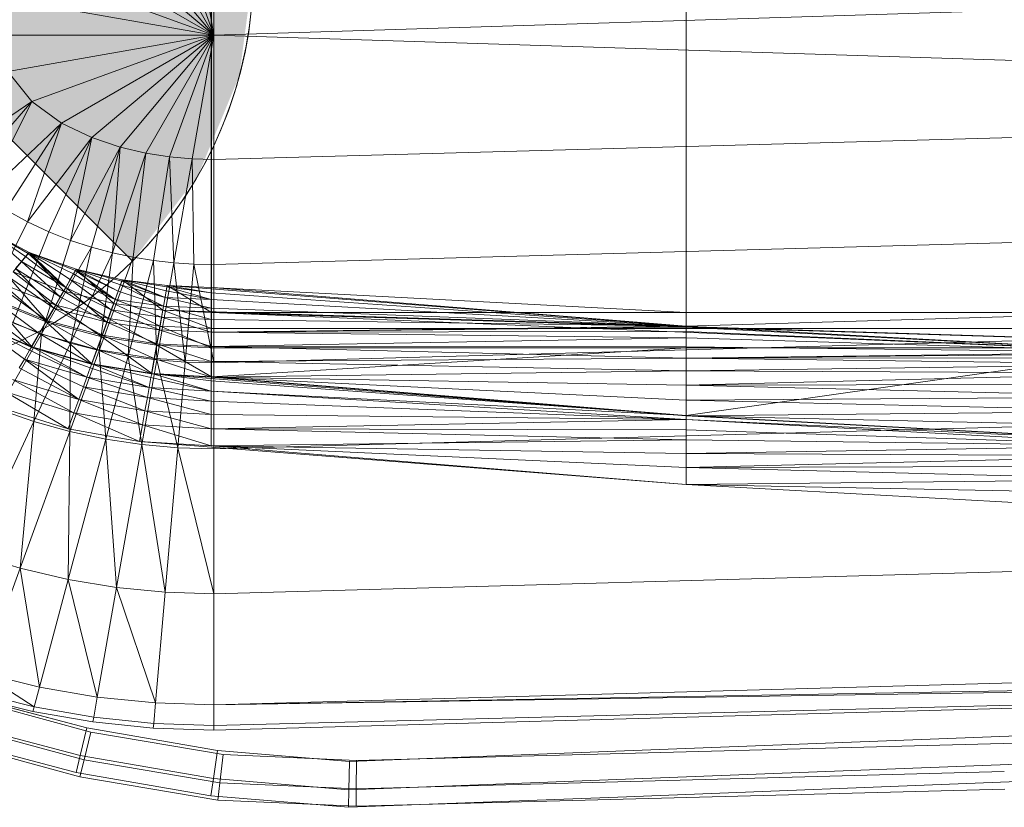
# Model space of a CAD drawing. Header units: metres. Extents: x 391.1 to 427.5, y 12.7 to 28.4.
# Tile 53 of 151: x 406.857 to 407.095, y 27.037 to 27.227. Entities that reach past the tile are written whole.
import ezdxf

# ---------------------------------------------------------------- set-up
doc = ezdxf.new("R2010")
doc.units = ezdxf.units.M
doc.layers.add('A-DETL-____-MBND', color=7, linetype='Continuous', lineweight=18)
doc.layers.add('A-DETL-GENF-OTLN', color=7, linetype='Continuous', lineweight=18)

# ---------------------------------------------------------------- blocks, each defined once
blk = doc.blocks.new('Family - Inodor P1-155164-04_ENLLUMENAT_P1')
at = {"layer": 'A-DETL-____-MBND', "color": 253, "true_color": 0xaaaaaa}
for p, q in [((0.21593, 0.13288), (0.21593, 0.26697)), ((0.21593, 0.26697), (0.21593, 0.13288)), ((0.33082, 0.26697), (0.33082, 0.13288)), ((0.33082, 0.26697), (0.33082, 0.13288)), ((0.33082, 0.26697), (0.33082, 0.13288)), ((0.33082, 0.26697), (0.33082, 0.13288)), ((0.21587, 0.2609), (0.21587, 0.13894)), ((0.21587, 0.2609), (0.21587, 0.13894)), ((0.21652, 0.19991), (0.20581, 0.22933)), ((0.21652, 0.19991), (0.21124, 0.22982)), ((0.21652, 0.22997), (0.21652, 0.19991)), ((0.21652, 0.19991), (0.19381, 0.22697)), ((0.21652, 0.19991), (0.20005, 0.22843)), ((0.21652, 0.19991), (0.18699, 0.22469)), ((0.21652, 0.19991), (0.17968, 0.22118)), ((0.21652, 0.19991), (0.17244, 0.21596)), ((0.7262, 0.2159), (0.21652, 0.19991)), ((0.21652, 0.19991), (0.16667, 0.2087)), ((0.21652, 0.19991), (0.16439, 0.19991)), ((0.21652, 0.19991), (0.16667, 0.19112)), ((0.21652, 0.19991), (0.17244, 0.18387)), ((0.21652, 0.19991), (0.17968, 0.17865)), ((0.21652, 0.19991), (0.18699, 0.17514)), ((0.21652, 0.19991), (0.19381, 0.17286)), ((0.21652, 0.19991), (0.20005, 0.17139)), ((0.21652, 0.19991), (0.20581, 0.1705)), ((0.21652, 0.19991), (0.21124, 0.17001)), ((0.7262, 0.18393), (0.21652, 0.19991)), ((0.21652, 0.16986), (0.21652, 0.19991)), ((0.17244, 0.18387), (0.16667, 0.19112)), ((0.17244, 0.18387), (0.15155, 0.16962)), ((0.17244, 0.18387), (0.15617, 0.16507)), ((0.1611, 0.16111), (0.17244, 0.18387)), ((0.17968, 0.17865), (0.17244, 0.18387)), ((0.7262, 0.18393), (0.21652, 0.16986)), ((0.17968, 0.17865), (0.1611, 0.16111)), ((0.17968, 0.17865), (0.16621, 0.1577)), ((0.1714, 0.1548), (0.17968, 0.17865)), ((0.18699, 0.17514), (0.17968, 0.17865)), ((0.18699, 0.17514), (0.1714, 0.1548)), ((0.18699, 0.17514), (0.17661, 0.15235)), ((0.18179, 0.15031), (0.18699, 0.17514)), ((0.19381, 0.17286), (0.18699, 0.17514)), ((0.19381, 0.17286), (0.18179, 0.15031)), ((0.19381, 0.17286), (0.18692, 0.14864)), ((0.19198, 0.14729), (0.19381, 0.17286)), ((0.20005, 0.17139), (0.19381, 0.17286)), ((0.20005, 0.17139), (0.19198, 0.14729)), ((0.19698, 0.14623), (0.20005, 0.17139)), ((0.20581, 0.1705), (0.20005, 0.17139)), ((0.20581, 0.1705), (0.20192, 0.14543)), ((0.21124, 0.17001), (0.20581, 0.1705)), ((0.20681, 0.14488), (0.20581, 0.1705)), ((0.21124, 0.17001), (0.20681, 0.14488)), ((0.21652, 0.16986), (0.21124, 0.17001)), ((0.21167, 0.14455), (0.21124, 0.17001)), ((0.21652, 0.14444), (0.21652, 0.16986)), ((0.1714, 0.1548), (0.16621, 0.1577)), ((0.7262, 0.15852), (0.21652, 0.14444)), ((0.1718, 0.14741), (0.16048, 0.15344)), ((0.16048, 0.15344), (0.1718, 0.14741)), ((0.16048, 0.15344), (0.1718, 0.14741)), ((0.16048, 0.15344), (0.1718, 0.14741)), ((0.16048, 0.15344), (0.1716, 0.14717)), ((0.16048, 0.15344), (0.1716, 0.14717)), ((0.16048, 0.15344), (0.17097, 0.14641)), ((0.16048, 0.15344), (0.17097, 0.14641)), ((0.16048, 0.15344), (0.16994, 0.14519)), ((0.16048, 0.15344), (0.16994, 0.14519)), ((0.16093, 0.13366), (0.1714, 0.1548)), ((0.17661, 0.15235), (0.1714, 0.1548)), ((0.16785, 0.13041), (0.17661, 0.15235)), ((0.17482, 0.12769), (0.18179, 0.15031)), ((0.18179, 0.15031), (0.17661, 0.15235)), ((0.18692, 0.14864), (0.18179, 0.15031)), ((0.18692, 0.14864), (0.17482, 0.12769)), ((0.1818, 0.12547), (0.18692, 0.14864)), ((0.19198, 0.14729), (0.18692, 0.14864)), ((0.1718, 0.14741), (0.16795, 0.14272)), ((0.1718, 0.14741), (0.16795, 0.14272)), ((0.17097, 0.14641), (0.16994, 0.14519)), ((0.17097, 0.14641), (0.16994, 0.14519)), ((0.1716, 0.14717), (0.17097, 0.14641)), ((0.1716, 0.14717), (0.17097, 0.14641)), ((0.18066, 0.13893), (0.17097, 0.14641)), ((0.17097, 0.14641), (0.18066, 0.13893)), ((0.1718, 0.14741), (0.1716, 0.14717)), ((0.1718, 0.14741), (0.1716, 0.14717)), ((0.18066, 0.13893), (0.1716, 0.14717)), ((0.1716, 0.14717), (0.18066, 0.13893)), ((0.18319, 0.14332), (0.1718, 0.14741)), ((0.1718, 0.14741), (0.18319, 0.14332)), ((0.1718, 0.14741), (0.18021, 0.13804)), ((0.1718, 0.14741), (0.18021, 0.13804)), ((0.1718, 0.14741), (0.18319, 0.14332)), ((0.1718, 0.14741), (0.18066, 0.13893)), ((0.1718, 0.14741), (0.18319, 0.14332)), ((0.1718, 0.14741), (0.18303, 0.14305)), ((0.1718, 0.14741), (0.18303, 0.14305)), ((0.1718, 0.14741), (0.18254, 0.1422)), ((0.1718, 0.14741), (0.18254, 0.1422)), ((0.1718, 0.14741), (0.18174, 0.14081)), ((0.1718, 0.14741), (0.18174, 0.14081)), ((0.1718, 0.14741), (0.18066, 0.13893)), ((0.19198, 0.14729), (0.1818, 0.12547)), ((0.18878, 0.1237), (0.19198, 0.14729)), ((0.19698, 0.14623), (0.18878, 0.1237)), ((0.19698, 0.14623), (0.19198, 0.14729)), ((0.19574, 0.12235), (0.19698, 0.14623)), ((0.20192, 0.14543), (0.19574, 0.12235)), ((0.20192, 0.14543), (0.19698, 0.14623)), ((0.20681, 0.14488), (0.20192, 0.14543)), ((0.20268, 0.12141), (0.20192, 0.14543)), ((0.16994, 0.14519), (0.16855, 0.14353)), ((0.16994, 0.14519), (0.16855, 0.14353)), ((0.17932, 0.13662), (0.16855, 0.14353)), ((0.16855, 0.14353), (0.17777, 0.13393)), ((0.16855, 0.14353), (0.17932, 0.13662)), ((0.16855, 0.14353), (0.17777, 0.13393)), ((0.18066, 0.13893), (0.16994, 0.14519)), ((0.16994, 0.14519), (0.17932, 0.13662)), ((0.16994, 0.14519), (0.18066, 0.13893)), ((0.16994, 0.14519), (0.17932, 0.13662)), ((0.18319, 0.14332), (0.18021, 0.13804)), ((0.18319, 0.14332), (0.18021, 0.13804)), ((0.18303, 0.14305), (0.18254, 0.1422)), ((0.18303, 0.14305), (0.18254, 0.1422)), ((0.18319, 0.14332), (0.18303, 0.14305)), ((0.18319, 0.14332), (0.18303, 0.14305)), ((0.19335, 0.13804), (0.18303, 0.14305)), ((0.18303, 0.14305), (0.1926, 0.136)), ((0.18303, 0.14305), (0.19335, 0.13804)), ((0.18303, 0.14305), (0.1926, 0.136)), ((0.19434, 0.14076), (0.18319, 0.14332)), ((0.18319, 0.14332), (0.19434, 0.14076)), ((0.18319, 0.14332), (0.19232, 0.13505)), ((0.18319, 0.14332), (0.19232, 0.13505)), ((0.19434, 0.14076), (0.18319, 0.14332)), ((0.18319, 0.14332), (0.19335, 0.13804)), ((0.18319, 0.14332), (0.19434, 0.14076)), ((0.18319, 0.14332), (0.19423, 0.14047)), ((0.18319, 0.14332), (0.19423, 0.14047)), ((0.18319, 0.14332), (0.19389, 0.13955)), ((0.18319, 0.14332), (0.19389, 0.13955)), ((0.18319, 0.14332), (0.19335, 0.13804)), ((0.20681, 0.14488), (0.20268, 0.12141)), ((0.21167, 0.14455), (0.20681, 0.14488)), ((0.2096, 0.12085), (0.20681, 0.14488)), ((0.21167, 0.14455), (0.2096, 0.12085)), ((0.21652, 0.14444), (0.21167, 0.14455)), ((0.21652, 0.12067), (0.21167, 0.14455)), ((0.21652, 0.14444), (0.21652, 0.12067)), ((0.17777, 0.13393), (0.16682, 0.14147)), ((0.16682, 0.14147), (0.17605, 0.13096)), ((0.16682, 0.14147), (0.17777, 0.13393)), ((0.16682, 0.14147), (0.17605, 0.13096)), ((0.18021, 0.13804), (0.16795, 0.14272)), ((0.18021, 0.13804), (0.16795, 0.14272)), ((0.16795, 0.14272), (0.17826, 0.13467)), ((0.16795, 0.14272), (0.18021, 0.13804)), ((0.16795, 0.14272), (0.17826, 0.13467)), ((0.18174, 0.14081), (0.18066, 0.13893)), ((0.18174, 0.14081), (0.18066, 0.13893)), ((0.18254, 0.1422), (0.18174, 0.14081)), ((0.18254, 0.1422), (0.18174, 0.14081)), ((0.1926, 0.136), (0.18174, 0.14081)), ((0.18174, 0.14081), (0.19169, 0.13349)), ((0.18174, 0.14081), (0.1926, 0.136)), ((0.18174, 0.14081), (0.19169, 0.13349)), ((0.1926, 0.136), (0.18254, 0.1422)), ((0.18254, 0.1422), (0.1926, 0.136)), ((0.19434, 0.14076), (0.19232, 0.13505)), ((0.19434, 0.14076), (0.19232, 0.13505)), ((0.19434, 0.14076), (0.19423, 0.14047)), ((0.19434, 0.14076), (0.19423, 0.14047)), ((0.20519, 0.13938), (0.19434, 0.14076)), ((0.19434, 0.14076), (0.20519, 0.13938)), ((0.19434, 0.14076), (0.2042, 0.1334)), ((0.19434, 0.14076), (0.2042, 0.1334)), ((0.20519, 0.13938), (0.19434, 0.14076)), ((0.19434, 0.14076), (0.20469, 0.13653)), ((0.19434, 0.14076), (0.20519, 0.13938)), ((0.19434, 0.14076), (0.20514, 0.13907)), ((0.19434, 0.14076), (0.20514, 0.13907)), ((0.19434, 0.14076), (0.20497, 0.13811)), ((0.19434, 0.14076), (0.20497, 0.13811)), ((0.19434, 0.14076), (0.20469, 0.13653)), ((0.17605, 0.13096), (0.16483, 0.1391)), ((0.16483, 0.1391), (0.17605, 0.13096)), ((0.17826, 0.13467), (0.16545, 0.13974)), ((0.16545, 0.13974), (0.17592, 0.13062)), ((0.16545, 0.13974), (0.17826, 0.13467)), ((0.16545, 0.13974), (0.17592, 0.13062)), ((0.18066, 0.13893), (0.17932, 0.13662)), ((0.18066, 0.13893), (0.17932, 0.13662)), ((0.19169, 0.13349), (0.18066, 0.13893)), ((0.18066, 0.13893), (0.19063, 0.13057)), ((0.18066, 0.13893), (0.19169, 0.13349)), ((0.18066, 0.13893), (0.19063, 0.13057)), ((0.19389, 0.13955), (0.19335, 0.13804)), ((0.19389, 0.13955), (0.19335, 0.13804)), ((0.19423, 0.14047), (0.19389, 0.13955)), ((0.19423, 0.14047), (0.19389, 0.13955)), ((0.20469, 0.13653), (0.19389, 0.13955)), ((0.19389, 0.13955), (0.20431, 0.13439)), ((0.19389, 0.13955), (0.20469, 0.13653)), ((0.19389, 0.13955), (0.20431, 0.13439)), ((0.20469, 0.13653), (0.19423, 0.14047)), ((0.19423, 0.14047), (0.20469, 0.13653)), ((0.20519, 0.13938), (0.2042, 0.1334)), ((0.20519, 0.13938), (0.2042, 0.1334)), ((0.20514, 0.13907), (0.20497, 0.13811)), ((0.20514, 0.13907), (0.20497, 0.13811)), ((0.20519, 0.13938), (0.20514, 0.13907)), ((0.20519, 0.13938), (0.20514, 0.13907)), ((0.21587, 0.13765), (0.20514, 0.13907)), ((0.20514, 0.13907), (0.21587, 0.13605)), ((0.20514, 0.13907), (0.21587, 0.13765)), ((0.20514, 0.13907), (0.21587, 0.13605)), ((0.20519, 0.13938), (0.21587, 0.13894)), ((0.20519, 0.13938), (0.21587, 0.13894)), ((0.20519, 0.13938), (0.21593, 0.13288)), ((0.20519, 0.13938), (0.21593, 0.13288)), ((0.21587, 0.13894), (0.20519, 0.13938)), ((0.20519, 0.13938), (0.21587, 0.13765)), ((0.20519, 0.13938), (0.21587, 0.13894)), ((0.20519, 0.13938), (0.21587, 0.13863)), ((0.20519, 0.13938), (0.21587, 0.13863)), ((0.20519, 0.13938), (0.21587, 0.13765)), ((0.21593, 0.13288), (0.21587, 0.13894)), ((0.21587, 0.13894), (0.33082, 0.13288)), ((0.33082, 0.1296), (0.21587, 0.13894)), ((0.21587, 0.13894), (0.33082, 0.13288)), ((0.21587, 0.13894), (0.33082, 0.13288)), ((0.21587, 0.13894), (0.21593, 0.13288)), ((0.21587, 0.13894), (0.33082, 0.13288)), ((0.21587, 0.13894), (0.21593, 0.13288)), ((0.33082, 0.1296), (0.21587, 0.13894)), ((0.21587, 0.13894), (0.21587, 0.13863)), ((0.21587, 0.13894), (0.33082, 0.1296)), ((0.21587, 0.13894), (0.21587, 0.13863)), ((0.21587, 0.13863), (0.21587, 0.13765)), ((0.33082, 0.1296), (0.21587, 0.13863)), ((0.21587, 0.13863), (0.33082, 0.1296)), ((0.21587, 0.13863), (0.21587, 0.13765)), ((0.17592, 0.13062), (0.16244, 0.13616)), ((0.16244, 0.13616), (0.17243, 0.12458)), ((0.16244, 0.13616), (0.17592, 0.13062)), ((0.16244, 0.13616), (0.17243, 0.12458)), ((0.17605, 0.13096), (0.16263, 0.13647)), ((0.16263, 0.13647), (0.17422, 0.12779)), ((0.16263, 0.13647), (0.17605, 0.13096)), ((0.16263, 0.13647), (0.17422, 0.12779)), ((0.17932, 0.13662), (0.17777, 0.13393)), ((0.17932, 0.13662), (0.17777, 0.13393)), ((0.18021, 0.13804), (0.17826, 0.13467)), ((0.18021, 0.13804), (0.17826, 0.13467)), ((0.19063, 0.13057), (0.17932, 0.13662)), ((0.17932, 0.13662), (0.19063, 0.13057)), ((0.19232, 0.13505), (0.18021, 0.13804)), ((0.19232, 0.13505), (0.18021, 0.13804)), ((0.18021, 0.13804), (0.19232, 0.13505)), ((0.18021, 0.13804), (0.19099, 0.13139)), ((0.18021, 0.13804), (0.19099, 0.13139)), ((0.1926, 0.136), (0.19169, 0.13349)), ((0.1926, 0.136), (0.19169, 0.13349)), ((0.19335, 0.13804), (0.1926, 0.136)), ((0.19335, 0.13804), (0.1926, 0.136)), ((0.20431, 0.13439), (0.1926, 0.136)), ((0.1926, 0.136), (0.20431, 0.13439)), ((0.1926, 0.136), (0.20385, 0.13176)), ((0.1926, 0.136), (0.20385, 0.13176)), ((0.20431, 0.13439), (0.19335, 0.13804)), ((0.19335, 0.13804), (0.20431, 0.13439)), ((0.20469, 0.13653), (0.20431, 0.13439)), ((0.20469, 0.13653), (0.20431, 0.13439)), ((0.20497, 0.13811), (0.20469, 0.13653)), ((0.20497, 0.13811), (0.20469, 0.13653)), ((0.21587, 0.13605), (0.20469, 0.13653)), ((0.20469, 0.13653), (0.21587, 0.13605)), ((0.20469, 0.13653), (0.21587, 0.13388)), ((0.20469, 0.13653), (0.21587, 0.13388)), ((0.21587, 0.13605), (0.20497, 0.13811)), ((0.20497, 0.13811), (0.21587, 0.13605)), ((0.21587, 0.13765), (0.21587, 0.13605)), ((0.33082, 0.1296), (0.21587, 0.13765)), ((0.21587, 0.13765), (0.33082, 0.1296)), ((0.21587, 0.13765), (0.21587, 0.13605)), ((0.33082, 0.1296), (0.21587, 0.13605)), ((0.21587, 0.13605), (0.21587, 0.13388)), ((0.21587, 0.13605), (0.33082, 0.1296)), ((0.21587, 0.13605), (0.21587, 0.13388)), ((0.17422, 0.12779), (0.16028, 0.13367)), ((0.16028, 0.13367), (0.17234, 0.12452)), ((0.16028, 0.13367), (0.17422, 0.12779)), ((0.16028, 0.13367), (0.17234, 0.12452)), ((0.17826, 0.13467), (0.17592, 0.13062)), ((0.17826, 0.13467), (0.17592, 0.13062)), ((0.17777, 0.13393), (0.17605, 0.13096)), ((0.17777, 0.13393), (0.17605, 0.13096)), ((0.19063, 0.13057), (0.17777, 0.13393)), ((0.17777, 0.13393), (0.18945, 0.12735)), ((0.17777, 0.13393), (0.19063, 0.13057)), ((0.17777, 0.13393), (0.18945, 0.12735)), ((0.19099, 0.13139), (0.17826, 0.13467)), ((0.17826, 0.13467), (0.19099, 0.13139)), ((0.17826, 0.13467), (0.18939, 0.127)), ((0.17826, 0.13467), (0.18939, 0.127)), ((0.19169, 0.13349), (0.19063, 0.13057)), ((0.19169, 0.13349), (0.19063, 0.13057)), ((0.19232, 0.13505), (0.19099, 0.13139)), ((0.19232, 0.13505), (0.19099, 0.13139)), ((0.20385, 0.13176), (0.19169, 0.13349)), ((0.19169, 0.13349), (0.20385, 0.13176)), ((0.19169, 0.13349), (0.20331, 0.1287)), ((0.19169, 0.13349), (0.20331, 0.1287)), ((0.2042, 0.1334), (0.19232, 0.13505)), ((0.2042, 0.1334), (0.19232, 0.13505)), ((0.19232, 0.13505), (0.2042, 0.1334)), ((0.19232, 0.13505), (0.20352, 0.12956)), ((0.19232, 0.13505), (0.20352, 0.12956)), ((0.20431, 0.13439), (0.20385, 0.13176)), ((0.20431, 0.13439), (0.20385, 0.13176)), ((0.21587, 0.13388), (0.20431, 0.13439)), ((0.20431, 0.13439), (0.21587, 0.13388)), ((0.20431, 0.13439), (0.21587, 0.1312)), ((0.20431, 0.13439), (0.21587, 0.1312)), ((0.33082, 0.1296), (0.21587, 0.13388)), ((0.21587, 0.13388), (0.21587, 0.1312)), ((0.21587, 0.13388), (0.33082, 0.1296)), ((0.21587, 0.13388), (0.21587, 0.1312)), ((0.7262, 0.13475), (0.21652, 0.12067)), ((0.19099, 0.13139), (0.18939, 0.127)), ((0.19099, 0.13139), (0.18939, 0.127)), ((0.20352, 0.12956), (0.19099, 0.13139)), ((0.19099, 0.13139), (0.20352, 0.12956)), ((0.19099, 0.13139), (0.20271, 0.12496)), ((0.19099, 0.13139), (0.20271, 0.12496)), ((0.20385, 0.13176), (0.20331, 0.1287)), ((0.20385, 0.13176), (0.20331, 0.1287)), ((0.2042, 0.1334), (0.20352, 0.12956)), ((0.2042, 0.1334), (0.20352, 0.12956)), ((0.21587, 0.1312), (0.20385, 0.13176)), ((0.20385, 0.13176), (0.21587, 0.1312)), ((0.20385, 0.13176), (0.21587, 0.1281)), ((0.20385, 0.13176), (0.21587, 0.1281)), ((0.21593, 0.13288), (0.2042, 0.1334)), ((0.2042, 0.1334), (0.21593, 0.13288)), ((0.2042, 0.1334), (0.7256, 0.11726)), ((0.7262, 0.11723), (0.2042, 0.1334)), ((0.2042, 0.1334), (0.7256, 0.11726)), ((0.21593, 0.13288), (0.2042, 0.1334)), ((0.2042, 0.1334), (0.21593, 0.13288)), ((0.2042, 0.1334), (0.21593, 0.12899)), ((0.2042, 0.1334), (0.21593, 0.12899)), ((0.33082, 0.1296), (0.21587, 0.1312)), ((0.21587, 0.1312), (0.21587, 0.1281)), ((0.21587, 0.1312), (0.33082, 0.1296)), ((0.21587, 0.1312), (0.21587, 0.1281)), ((0.33082, 0.13288), (0.21593, 0.13288)), ((0.33082, 0.13288), (0.21593, 0.13288)), ((0.21593, 0.13288), (0.7256, 0.11726)), ((0.33082, 0.1296), (0.21593, 0.13288)), ((0.33082, 0.13288), (0.21593, 0.13288)), ((0.21593, 0.13288), (0.33082, 0.1296)), ((0.21593, 0.13288), (0.44571, 0.12326)), ((0.21593, 0.13288), (0.44571, 0.12326)), ((0.21593, 0.13288), (0.7256, 0.11726)), ((0.21593, 0.13288), (0.33082, 0.13288)), ((0.21593, 0.13288), (0.21593, 0.12899)), ((0.33082, 0.13288), (0.21593, 0.13288)), ((0.21593, 0.13288), (0.21593, 0.12899)), ((0.33082, 0.13288), (0.33082, 0.1296)), ((0.44571, 0.13288), (0.33082, 0.13288)), ((0.44571, 0.13288), (0.33082, 0.1296)), ((0.44571, 0.13288), (0.33082, 0.13288)), ((0.44571, 0.13288), (0.33082, 0.1296)), ((0.44571, 0.13288), (0.33082, 0.13288)), ((0.44571, 0.13288), (0.33082, 0.13288)), ((0.33082, 0.13288), (0.33082, 0.12899)), ((0.33082, 0.13288), (0.33082, 0.12899)), ((0.17234, 0.12452), (0.15785, 0.13078)), ((0.17243, 0.12458), (0.15796, 0.13081)), ((0.15796, 0.13081), (0.17243, 0.12458)), ((0.15796, 0.13081), (0.17189, 0.12374)), ((0.15796, 0.13081), (0.17189, 0.12374)), ((0.15796, 0.13081), (0.17066, 0.12161)), ((0.15796, 0.13081), (0.17066, 0.12161)), ((0.17482, 0.12769), (0.16785, 0.13041)), ((0.17592, 0.13062), (0.17243, 0.12458)), ((0.17592, 0.13062), (0.17243, 0.12458)), ((0.17605, 0.13096), (0.17422, 0.12779)), ((0.17605, 0.13096), (0.17422, 0.12779)), ((0.18939, 0.127), (0.17592, 0.13062)), ((0.17592, 0.13062), (0.18939, 0.127)), ((0.17592, 0.13062), (0.187, 0.12044)), ((0.17592, 0.13062), (0.187, 0.12044)), ((0.18945, 0.12735), (0.17605, 0.13096)), ((0.17605, 0.13096), (0.1882, 0.12391)), ((0.17605, 0.13096), (0.18945, 0.12735)), ((0.17605, 0.13096), (0.1882, 0.12391)), ((0.19063, 0.13057), (0.18945, 0.12735)), ((0.19063, 0.13057), (0.18945, 0.12735)), ((0.20331, 0.1287), (0.19063, 0.13057)), ((0.19063, 0.13057), (0.20331, 0.1287)), ((0.19063, 0.13057), (0.20272, 0.12532)), ((0.19063, 0.13057), (0.20272, 0.12532)), ((0.20352, 0.12956), (0.20271, 0.12496)), ((0.20352, 0.12956), (0.20271, 0.12496)), ((0.20331, 0.1287), (0.20272, 0.12532)), ((0.20331, 0.1287), (0.20272, 0.12532)), ((0.21587, 0.1281), (0.20331, 0.1287)), ((0.20331, 0.1287), (0.21587, 0.1281)), ((0.20331, 0.1287), (0.21587, 0.12467)), ((0.20331, 0.1287), (0.21587, 0.12467)), ((0.21593, 0.12899), (0.20352, 0.12956)), ((0.20352, 0.12956), (0.21593, 0.12899)), ((0.20352, 0.12956), (0.21593, 0.12431)), ((0.20352, 0.12956), (0.21593, 0.12431)), ((0.33082, 0.1296), (0.21587, 0.1281)), ((0.33082, 0.1296), (0.21587, 0.1281)), ((0.33082, 0.12929), (0.21587, 0.1281)), ((0.33082, 0.12929), (0.21587, 0.1281)), ((0.33082, 0.12899), (0.21593, 0.12899)), ((0.21593, 0.12899), (0.21593, 0.12431)), ((0.33082, 0.12899), (0.21593, 0.12899)), ((0.21593, 0.12899), (0.21593, 0.12431)), ((0.44571, 0.12326), (0.33082, 0.1296)), ((0.33082, 0.1296), (0.44571, 0.12326)), ((0.44571, 0.12326), (0.33082, 0.1296)), ((0.33082, 0.1296), (0.33082, 0.12929)), ((0.33082, 0.1296), (0.44571, 0.12326)), ((0.33082, 0.1296), (0.33082, 0.12929)), ((0.44571, 0.12326), (0.33082, 0.12929)), ((0.33082, 0.12929), (0.33082, 0.12831)), ((0.33082, 0.12929), (0.44571, 0.12326)), ((0.33082, 0.12929), (0.33082, 0.12831)), ((0.44571, 0.12899), (0.33082, 0.12899)), ((0.44571, 0.12899), (0.33082, 0.12899)), ((0.33082, 0.12899), (0.33082, 0.12431)), ((0.33082, 0.12899), (0.33082, 0.12431)), ((0.17482, 0.12769), (0.16433, 0.10952)), ((0.17422, 0.12779), (0.17234, 0.12452)), ((0.17422, 0.12779), (0.17234, 0.12452)), ((0.17296, 0.1065), (0.17482, 0.12769)), ((0.1882, 0.12391), (0.17422, 0.12779)), ((0.17422, 0.12779), (0.18691, 0.12037)), ((0.17422, 0.12779), (0.1882, 0.12391)), ((0.17422, 0.12779), (0.18691, 0.12037)), ((0.1818, 0.12547), (0.17482, 0.12769)), ((0.18939, 0.127), (0.187, 0.12044)), ((0.18939, 0.127), (0.187, 0.12044)), ((0.18945, 0.12735), (0.1882, 0.12391)), ((0.18945, 0.12735), (0.1882, 0.12391)), ((0.20271, 0.12496), (0.18939, 0.127)), ((0.18939, 0.127), (0.20271, 0.12496)), ((0.18939, 0.127), (0.2015, 0.11809)), ((0.18939, 0.127), (0.2015, 0.11809)), ((0.20272, 0.12532), (0.18945, 0.12735)), ((0.18945, 0.12735), (0.20272, 0.12532)), ((0.18945, 0.12735), (0.20208, 0.12172)), ((0.18945, 0.12735), (0.20208, 0.12172)), ((0.33082, 0.12831), (0.21587, 0.1281)), ((0.33082, 0.12831), (0.21587, 0.1281)), ((0.21587, 0.1281), (0.21587, 0.12467)), ((0.33082, 0.12671), (0.21587, 0.1281)), ((0.21587, 0.1281), (0.33082, 0.12671)), ((0.21587, 0.1281), (0.21587, 0.12467)), ((0.33082, 0.12671), (0.21587, 0.12467)), ((0.33082, 0.12671), (0.21587, 0.12467)), ((0.44571, 0.12326), (0.33082, 0.12831)), ((0.33082, 0.12831), (0.33082, 0.12671)), ((0.33082, 0.12831), (0.44571, 0.12326)), ((0.33082, 0.12831), (0.33082, 0.12671)), ((0.44571, 0.12326), (0.33082, 0.12671)), ((0.33082, 0.12671), (0.33082, 0.12454)), ((0.33082, 0.12671), (0.44571, 0.12326)), ((0.33082, 0.12671), (0.33082, 0.12454)), ((0.17243, 0.12458), (0.17189, 0.12374)), ((0.17243, 0.12458), (0.17189, 0.12374)), ((0.18691, 0.12037), (0.17234, 0.12452)), ((0.187, 0.12044), (0.17243, 0.12458)), ((0.17243, 0.12458), (0.18577, 0.11721)), ((0.17243, 0.12458), (0.187, 0.12044)), ((0.17243, 0.12458), (0.18661, 0.11952)), ((0.17243, 0.12458), (0.18661, 0.11952)), ((0.17243, 0.12458), (0.18577, 0.11721)), ((0.1818, 0.12547), (0.17296, 0.1065)), ((0.18164, 0.10408), (0.1818, 0.12547)), ((0.18878, 0.1237), (0.1818, 0.12547)), ((0.1882, 0.12391), (0.18691, 0.12037)), ((0.1882, 0.12391), (0.18691, 0.12037)), ((0.20208, 0.12172), (0.1882, 0.12391)), ((0.1882, 0.12391), (0.20208, 0.12172)), ((0.1882, 0.12391), (0.20142, 0.11801)), ((0.1882, 0.12391), (0.20142, 0.11801)), ((0.20271, 0.12496), (0.2015, 0.11809)), ((0.20271, 0.12496), (0.2015, 0.11809)), ((0.20272, 0.12532), (0.20208, 0.12172)), ((0.20272, 0.12532), (0.20208, 0.12172)), ((0.21593, 0.12431), (0.20271, 0.12496)), ((0.20271, 0.12496), (0.21593, 0.12431)), ((0.20271, 0.12496), (0.21593, 0.11733)), ((0.20271, 0.12496), (0.21593, 0.11733)), ((0.21587, 0.12467), (0.20272, 0.12532)), ((0.20272, 0.12532), (0.21587, 0.12467)), ((0.20272, 0.12532), (0.21587, 0.12101)), ((0.20272, 0.12532), (0.21587, 0.12101)), ((0.33082, 0.12454), (0.21587, 0.12467)), ((0.21587, 0.12467), (0.21587, 0.12101)), ((0.21587, 0.12467), (0.33082, 0.12454)), ((0.21587, 0.12467), (0.33082, 0.12186)), ((0.21587, 0.12467), (0.33082, 0.12186)), ((0.21587, 0.12467), (0.21587, 0.12101)), ((0.33082, 0.12431), (0.21593, 0.12431)), ((0.21593, 0.12431), (0.21593, 0.11733)), ((0.33082, 0.12431), (0.21593, 0.11733)), ((0.33082, 0.12431), (0.21593, 0.12431)), ((0.21593, 0.11733), (0.21593, 0.12431)), ((0.33082, 0.12431), (0.21593, 0.11733)), ((0.44571, 0.12326), (0.33082, 0.12454)), ((0.33082, 0.12454), (0.33082, 0.12186)), ((0.33082, 0.12454), (0.44571, 0.12326)), ((0.33082, 0.12454), (0.33082, 0.12186)), ((0.44571, 0.12431), (0.33082, 0.12431)), ((0.44571, 0.12431), (0.33082, 0.10799)), ((0.44571, 0.12431), (0.33082, 0.12431)), ((0.33082, 0.10799), (0.33082, 0.12431)), ((0.44571, 0.12431), (0.33082, 0.10799)), ((0.33082, 0.12431), (0.33082, 0.10799)), ((0.17066, 0.12161), (0.16944, 0.1195)), ((0.17066, 0.12161), (0.16944, 0.1195)), ((0.17189, 0.12374), (0.17066, 0.12161)), ((0.17189, 0.12374), (0.17066, 0.12161)), ((0.18577, 0.11721), (0.17066, 0.12161)), ((0.17066, 0.12161), (0.18381, 0.11184)), ((0.17066, 0.12161), (0.18577, 0.11721)), ((0.17066, 0.12161), (0.18494, 0.11492)), ((0.17066, 0.12161), (0.18494, 0.11492)), ((0.17066, 0.12161), (0.18381, 0.11184)), ((0.18577, 0.11721), (0.17189, 0.12374)), ((0.17189, 0.12374), (0.18577, 0.11721)), ((0.18878, 0.1237), (0.18164, 0.10408)), ((0.19574, 0.12235), (0.18878, 0.1237)), ((0.19035, 0.10224), (0.18878, 0.1237)), ((0.19574, 0.12235), (0.19035, 0.10224)), ((0.20268, 0.12141), (0.19574, 0.12235)), ((0.19907, 0.10094), (0.19574, 0.12235)), ((0.20208, 0.12172), (0.20142, 0.11801)), ((0.20208, 0.12172), (0.20142, 0.11801)), ((0.21587, 0.12101), (0.20208, 0.12172)), ((0.20208, 0.12172), (0.21587, 0.12101)), ((0.20208, 0.12172), (0.21587, 0.11724)), ((0.20208, 0.12172), (0.21587, 0.11724)), ((0.33082, 0.12186), (0.21587, 0.12101)), ((0.33082, 0.12186), (0.21587, 0.12101)), ((0.44571, 0.12326), (0.33082, 0.12186)), ((0.44571, 0.12326), (0.33082, 0.12186)), ((0.44571, 0.12295), (0.33082, 0.12186)), ((0.44571, 0.12295), (0.33082, 0.12186)), ((0.44571, 0.12197), (0.33082, 0.12186)), ((0.44571, 0.12197), (0.33082, 0.12186)), ((0.44571, 0.12037), (0.33082, 0.12186)), ((0.33082, 0.12186), (0.33082, 0.11876)), ((0.33082, 0.12186), (0.44571, 0.12037)), ((0.33082, 0.12186), (0.33082, 0.11876)), ((0.18381, 0.11184), (0.16944, 0.1195)), ((0.16944, 0.1195), (0.18381, 0.11184)), ((0.18661, 0.11952), (0.18577, 0.11721)), ((0.18661, 0.11952), (0.18577, 0.11721)), ((0.187, 0.12044), (0.18661, 0.11952)), ((0.187, 0.12044), (0.18661, 0.11952)), ((0.20085, 0.1147), (0.18661, 0.11952)), ((0.18661, 0.11952), (0.20085, 0.1147)), ((0.20142, 0.11801), (0.18691, 0.12037)), ((0.2015, 0.11809), (0.187, 0.12044)), ((0.187, 0.12044), (0.20085, 0.1147)), ((0.187, 0.12044), (0.2015, 0.11809)), ((0.187, 0.12044), (0.20127, 0.11712)), ((0.187, 0.12044), (0.20127, 0.11712)), ((0.187, 0.12044), (0.20085, 0.1147)), ((0.20268, 0.12141), (0.19907, 0.10094)), ((0.2096, 0.12085), (0.20268, 0.12141)), ((0.20779, 0.10017), (0.20268, 0.12141)), ((0.2096, 0.12085), (0.20779, 0.10017)), ((0.21652, 0.12067), (0.2096, 0.12085)), ((0.33082, 0.11876), (0.21587, 0.12101)), ((0.21587, 0.12101), (0.21587, 0.11724)), ((0.21587, 0.12101), (0.33082, 0.11876)), ((0.21587, 0.12101), (0.21587, 0.11724)), ((0.21652, 0.12067), (0.21652, 0.09991)), ((0.44571, 0.12037), (0.33082, 0.11876)), ((0.44571, 0.12037), (0.33082, 0.11876)), ((0.18577, 0.11721), (0.18494, 0.11492)), ((0.18577, 0.11721), (0.18494, 0.11492)), ((0.20085, 0.1147), (0.18577, 0.11721)), ((0.18577, 0.11721), (0.20042, 0.1123)), ((0.18577, 0.11721), (0.20085, 0.1147)), ((0.18577, 0.11721), (0.20042, 0.1123)), ((0.20127, 0.11712), (0.20085, 0.1147)), ((0.20127, 0.11712), (0.20085, 0.1147)), ((0.2015, 0.11809), (0.20127, 0.11712)), ((0.2015, 0.11809), (0.20127, 0.11712)), ((0.21587, 0.11388), (0.20127, 0.11712)), ((0.20127, 0.11712), (0.21587, 0.11388)), ((0.21587, 0.11724), (0.20142, 0.11801)), ((0.20142, 0.11801), (0.21587, 0.11724)), ((0.20142, 0.11801), (0.33082, 0.1079)), ((0.21593, 0.11733), (0.2015, 0.11809)), ((0.2015, 0.11809), (0.21593, 0.11733)), ((0.2015, 0.11809), (0.21587, 0.11634)), ((0.2015, 0.11809), (0.21587, 0.11388)), ((0.2015, 0.11809), (0.21587, 0.11634)), ((0.2015, 0.11809), (0.21587, 0.11388)), ((0.33082, 0.11876), (0.21587, 0.11724)), ((0.33082, 0.11876), (0.21587, 0.11724)), ((0.21593, 0.11733), (0.21587, 0.11634)), ((0.21593, 0.11733), (0.21587, 0.11634)), ((0.33082, 0.11533), (0.21587, 0.11724)), ((0.21587, 0.11724), (0.33082, 0.1079)), ((0.21587, 0.11724), (0.33082, 0.11533)), ((0.21587, 0.11724), (0.33082, 0.11167)), ((0.21587, 0.11724), (0.33082, 0.11167)), ((0.21587, 0.11724), (0.33082, 0.1079)), ((0.33082, 0.10799), (0.21593, 0.11733)), ((0.21593, 0.11733), (0.33082, 0.10799)), ((0.44571, 0.11819), (0.33082, 0.11876)), ((0.33082, 0.11876), (0.44571, 0.11819)), ((0.33082, 0.11876), (0.33082, 0.11533)), ((0.33082, 0.11876), (0.33082, 0.11533)), ((0.44571, 0.11819), (0.33082, 0.11533)), ((0.44571, 0.11819), (0.33082, 0.11533)), ((0.18381, 0.11184), (0.1678, 0.11666)), ((0.1678, 0.11666), (0.18265, 0.10863)), ((0.1678, 0.11666), (0.18381, 0.11184)), ((0.1678, 0.11666), (0.18265, 0.10863)), ((0.18494, 0.11492), (0.18381, 0.11184)), ((0.18494, 0.11492), (0.18381, 0.11184)), ((0.20042, 0.1123), (0.18494, 0.11492)), ((0.18494, 0.11492), (0.20042, 0.1123)), ((0.18494, 0.11492), (0.19985, 0.10907)), ((0.18494, 0.11492), (0.19985, 0.10907)), ((0.20085, 0.1147), (0.20042, 0.1123)), ((0.20085, 0.1147), (0.20042, 0.1123)), ((0.21587, 0.11388), (0.20085, 0.1147)), ((0.20085, 0.1147), (0.21587, 0.11388)), ((0.20085, 0.1147), (0.21587, 0.11145)), ((0.20085, 0.1147), (0.21587, 0.11145)), ((0.21587, 0.11634), (0.21587, 0.11388)), ((0.33082, 0.10799), (0.21587, 0.11634)), ((0.21587, 0.11634), (0.33082, 0.10799)), ((0.21587, 0.11634), (0.21587, 0.11388)), ((0.44571, 0.11552), (0.33082, 0.11533)), ((0.44571, 0.11552), (0.33082, 0.11533)), ((0.33082, 0.11533), (0.33082, 0.11167)), ((0.44571, 0.11242), (0.33082, 0.11533)), ((0.33082, 0.11533), (0.44571, 0.11242)), ((0.33082, 0.11533), (0.33082, 0.11167)), ((0.18265, 0.10863), (0.16609, 0.1137)), ((0.16609, 0.1137), (0.18124, 0.10478)), ((0.16609, 0.1137), (0.18265, 0.10863)), ((0.16609, 0.1137), (0.18124, 0.10478)), ((0.20042, 0.1123), (0.19985, 0.10907)), ((0.20042, 0.1123), (0.19985, 0.10907)), ((0.21587, 0.11145), (0.20042, 0.1123)), ((0.20042, 0.1123), (0.21587, 0.11145)), ((0.20042, 0.1123), (0.21587, 0.10817)), ((0.20042, 0.1123), (0.21587, 0.10817)), ((0.33082, 0.10799), (0.21587, 0.11388)), ((0.21587, 0.11388), (0.21587, 0.11145)), ((0.21587, 0.11388), (0.33077, 0.10699)), ((0.21587, 0.11388), (0.21587, 0.11145)), ((0.21587, 0.11388), (0.33082, 0.10799)), ((0.21587, 0.11388), (0.33077, 0.10699)), ((0.7262, 0.11399), (0.21652, 0.09991)), ((0.44571, 0.11242), (0.33082, 0.11167)), ((0.44571, 0.11242), (0.33082, 0.11167)), ((0.18124, 0.10478), (0.16404, 0.11016)), ((0.18381, 0.11184), (0.18265, 0.10863)), ((0.18381, 0.11184), (0.18265, 0.10863)), ((0.19985, 0.10907), (0.18381, 0.11184)), ((0.18381, 0.11184), (0.19985, 0.10907)), ((0.18381, 0.11184), (0.19926, 0.1057)), ((0.18381, 0.11184), (0.19926, 0.1057)), ((0.33077, 0.10699), (0.21587, 0.11145)), ((0.21587, 0.11145), (0.21587, 0.10817)), ((0.21587, 0.11145), (0.33077, 0.10699)), ((0.21587, 0.11145), (0.21587, 0.10817)), ((0.33082, 0.11167), (0.33082, 0.1079)), ((0.44571, 0.10898), (0.33082, 0.11167)), ((0.33082, 0.11167), (0.44571, 0.10898)), ((0.33082, 0.11167), (0.33082, 0.1079)), ((0.17296, 0.1065), (0.16433, 0.10952)), ((0.18265, 0.10863), (0.18124, 0.10478)), ((0.18265, 0.10863), (0.18124, 0.10478)), ((0.19926, 0.1057), (0.18265, 0.10863)), ((0.18265, 0.10863), (0.19926, 0.1057)), ((0.18265, 0.10863), (0.19854, 0.10167)), ((0.18265, 0.10863), (0.19854, 0.10167)), ((0.19985, 0.10907), (0.19926, 0.1057)), ((0.19985, 0.10907), (0.19926, 0.1057)), ((0.21587, 0.10817), (0.19985, 0.10907)), ((0.19985, 0.10907), (0.21587, 0.10817)), ((0.19985, 0.10907), (0.21587, 0.10475)), ((0.19985, 0.10907), (0.21587, 0.10475)), ((0.33077, 0.10699), (0.21587, 0.10817)), ((0.21587, 0.10817), (0.21587, 0.10475)), ((0.21587, 0.10817), (0.33077, 0.10699)), ((0.21587, 0.10817), (0.21587, 0.10475)), ((0.33082, 0.10799), (0.33077, 0.10699)), ((0.33082, 0.10799), (0.33077, 0.10699)), ((0.44571, 0.10898), (0.33082, 0.1079)), ((0.44571, 0.10898), (0.33082, 0.1079)), ((0.44572, 0.10165), (0.33082, 0.10799)), ((0.33082, 0.10799), (0.44572, 0.10165)), ((0.44571, 0.10533), (0.33082, 0.1079)), ((0.33082, 0.1079), (0.44571, 0.10533)), ((0.33082, 0.1079), (0.44571, 0.10156)), ((0.17296, 0.1065), (0.15807, 0.07457)), ((0.16961, 0.07104), (0.17296, 0.1065)), ((0.18164, 0.10408), (0.17296, 0.1065)), ((0.19926, 0.1057), (0.19854, 0.10167)), ((0.19926, 0.1057), (0.19854, 0.10167)), ((0.21587, 0.10475), (0.19926, 0.1057)), ((0.19926, 0.1057), (0.21587, 0.10475)), ((0.19926, 0.1057), (0.21587, 0.10065)), ((0.19926, 0.1057), (0.21587, 0.10065)), ((0.33077, 0.10699), (0.21587, 0.10475)), ((0.33077, 0.10699), (0.21587, 0.10475)), ((0.44572, 0.10165), (0.33077, 0.10699)), ((0.33077, 0.10699), (0.33077, 0.10454)), ((0.33077, 0.10699), (0.44566, 0.10065)), ((0.33077, 0.10699), (0.33077, 0.10454)), ((0.33077, 0.10699), (0.44572, 0.10165)), ((0.33077, 0.10699), (0.44566, 0.10065)), ((0.18164, 0.10408), (0.16961, 0.07104)), ((0.19854, 0.10167), (0.18124, 0.10478)), ((0.18126, 0.06833), (0.18164, 0.10408)), ((0.19035, 0.10224), (0.18164, 0.10408)), ((0.33077, 0.10454), (0.21587, 0.10475)), ((0.21587, 0.10475), (0.21587, 0.10065)), ((0.21587, 0.10475), (0.33077, 0.10454)), ((0.21587, 0.10475), (0.33077, 0.1021)), ((0.21587, 0.10475), (0.33077, 0.1021)), ((0.21587, 0.10475), (0.21587, 0.10065)), ((0.44566, 0.10065), (0.33077, 0.10454)), ((0.33077, 0.10454), (0.33077, 0.1021)), ((0.33077, 0.10454), (0.44566, 0.10065)), ((0.33077, 0.10454), (0.33077, 0.1021)), ((0.19035, 0.10224), (0.18126, 0.06833)), ((0.19907, 0.10094), (0.19035, 0.10224)), ((0.19298, 0.06641), (0.19035, 0.10224)), ((0.19907, 0.10094), (0.19298, 0.06641)), ((0.21587, 0.10065), (0.19854, 0.10167)), ((0.19854, 0.10167), (0.21587, 0.10065)), ((0.19854, 0.10167), (0.33076, 0.09131)), ((0.20779, 0.10017), (0.19907, 0.10094)), ((0.20474, 0.06526), (0.19907, 0.10094)), ((0.20779, 0.10017), (0.20474, 0.06526)), ((0.21652, 0.09991), (0.20779, 0.10017)), ((0.21652, 0.06488), (0.20779, 0.10017)), ((0.33077, 0.1021), (0.21587, 0.10065)), ((0.33077, 0.1021), (0.21587, 0.10065)), ((0.33077, 0.09882), (0.21587, 0.10065)), ((0.21587, 0.10065), (0.33076, 0.09131)), ((0.21587, 0.10065), (0.33077, 0.09882)), ((0.21587, 0.10065), (0.33077, 0.0954)), ((0.21587, 0.10065), (0.33077, 0.0954)), ((0.21587, 0.10065), (0.33076, 0.09131)), ((0.44566, 0.10065), (0.33077, 0.1021)), ((0.33077, 0.1021), (0.33077, 0.09882)), ((0.33077, 0.1021), (0.44566, 0.10065)), ((0.33077, 0.1021), (0.33077, 0.09882)), ((0.44566, 0.10065), (0.33077, 0.09882)), ((0.44566, 0.10065), (0.33077, 0.09882)), ((0.21652, 0.09991), (0.21652, 0.06488)), ((0.33077, 0.09882), (0.33077, 0.0954)), ((0.44566, 0.0982), (0.33077, 0.09882)), ((0.33077, 0.09882), (0.44566, 0.0982)), ((0.33077, 0.09882), (0.33077, 0.0954)), ((0.44566, 0.0982), (0.33077, 0.0954)), ((0.44566, 0.0982), (0.33077, 0.0954)), ((0.33077, 0.0954), (0.33076, 0.09131)), ((0.33077, 0.0954), (0.33076, 0.09131)), ((0.44566, 0.09576), (0.33077, 0.0954)), ((0.44566, 0.09576), (0.33077, 0.0954)), ((0.44566, 0.09248), (0.33077, 0.0954)), ((0.33077, 0.0954), (0.44566, 0.09248)), ((0.44566, 0.09248), (0.33076, 0.09131)), ((0.44566, 0.09248), (0.33076, 0.09131)), ((0.44566, 0.08906), (0.33076, 0.09131)), ((0.33076, 0.09131), (0.44566, 0.08906)), ((0.33076, 0.09131), (0.44566, 0.08497)), ((0.7262, 0.07896), (0.21652, 0.06488)), ((0.16961, 0.07104), (0.15807, 0.07457)), ((0.16961, 0.07104), (0.16039, 0.04571)), ((0.18126, 0.06833), (0.16961, 0.07104)), ((0.17429, 0.04232), (0.16961, 0.07104)), ((0.18126, 0.06833), (0.17429, 0.04232)), ((0.19298, 0.06641), (0.18126, 0.06833)), ((0.1883, 0.03991), (0.18126, 0.06833)), ((0.19298, 0.06641), (0.1883, 0.03991)), ((0.20474, 0.06526), (0.19298, 0.06641)), ((0.20239, 0.03847), (0.19298, 0.06641)), ((0.20474, 0.06526), (0.20239, 0.03847)), ((0.21652, 0.06488), (0.20474, 0.06526)), ((0.21652, 0.06488), (0.21652, 0.03799)), ((0.7262, 0.05207), (0.21652, 0.03799)), ((0.17429, 0.04232), (0.16039, 0.04571)), ((0.17301, 0.03754), (0.16039, 0.04571)), ((0.7262, 0.04712), (0.21652, 0.03799)), ((0.7262, 0.04594), (0.21652, 0.03799)), ((0.7262, 0.04594), (0.21652, 0.03305)), ((0.7262, 0.04594), (0.21652, 0.03186)), ((0.15485, 0.04061), (0.18578, 0.03244)), ((0.15485, 0.04061), (0.18578, 0.03244)), ((0.15485, 0.04061), (0.18578, 0.03244)), ((0.18578, 0.03244), (0.15485, 0.04061)), ((0.17301, 0.03754), (0.1587, 0.04106)), ((0.17429, 0.04232), (0.17301, 0.03754)), ((0.1883, 0.03991), (0.17429, 0.04232)), ((0.15553, 0.03989), (0.18674, 0.03138)), ((0.15553, 0.03989), (0.18674, 0.03138)), ((0.1727, 0.03639), (0.1583, 0.03995)), ((0.1883, 0.03991), (0.18745, 0.03504)), ((0.20239, 0.03847), (0.1883, 0.03991)), ((0.20239, 0.03847), (0.20196, 0.03354)), ((0.21652, 0.03799), (0.20239, 0.03847)), ((0.17301, 0.03754), (0.1727, 0.03639)), ((0.18724, 0.03387), (0.1727, 0.03639)), ((0.18745, 0.03504), (0.17301, 0.03754)), ((0.21652, 0.03305), (0.21652, 0.03799)), ((0.40749, 0.0287), (0.72691, 0.03582)), ((0.40749, 0.0287), (0.72691, 0.03582)), ((0.18417, 0.02577), (0.15261, 0.0341)), ((0.18417, 0.02577), (0.15261, 0.0341)), ((0.15326, 0.0334), (0.18512, 0.02471)), ((0.15326, 0.0334), (0.18512, 0.02471)), ((0.18745, 0.03504), (0.18724, 0.03387)), ((0.20186, 0.03236), (0.18724, 0.03387)), ((0.20196, 0.03354), (0.18745, 0.03504)), ((0.20196, 0.03354), (0.20186, 0.03236)), ((0.21652, 0.03305), (0.20196, 0.03354)), ((0.18417, 0.02577), (0.18578, 0.03244)), ((0.18578, 0.03244), (0.18417, 0.02577)), ((0.18512, 0.02471), (0.18674, 0.03138)), ((0.18674, 0.03138), (0.18512, 0.02471)), ((0.18578, 0.03244), (0.21736, 0.027)), ((0.18578, 0.03244), (0.21736, 0.027)), ((0.18578, 0.03244), (0.21736, 0.027)), ((0.21736, 0.027), (0.18578, 0.03244)), ((0.18674, 0.03138), (0.21873, 0.02599)), ((0.18674, 0.03138), (0.21873, 0.02599)), ((0.21652, 0.03186), (0.20186, 0.03236)), ((0.21652, 0.03186), (0.21652, 0.03305)), ((0.31375, 0.02678), (0.44025, 0.03169)), ((0.31375, 0.02678), (0.44025, 0.03169)), ((0.31375, 0.02678), (0.44025, 0.03169)), ((0.44025, 0.03169), (0.31375, 0.02678)), ((0.18317, 0.02165), (0.15122, 0.03008)), ((0.18317, 0.02165), (0.15122, 0.03008)), ((0.15186, 0.02938), (0.18411, 0.02059)), ((0.15186, 0.02938), (0.18411, 0.02059)), ((0.25103, 0.02458), (0.40749, 0.0287)), ((0.25103, 0.02458), (0.40749, 0.0287)), ((0.2164, 0.02022), (0.21736, 0.027)), ((0.21736, 0.027), (0.2164, 0.02022)), ((0.21736, 0.027), (0.24933, 0.02433)), ((0.21736, 0.027), (0.24933, 0.02433)), ((0.21736, 0.027), (0.24933, 0.02433)), ((0.24933, 0.02433), (0.21736, 0.027)), ((0.24933, 0.02433), (0.31375, 0.02678)), ((0.24933, 0.02433), (0.31375, 0.02678)), ((0.24933, 0.02433), (0.31375, 0.02678)), ((0.31375, 0.02678), (0.24933, 0.02433)), ((0.18317, 0.02165), (0.18417, 0.02577)), ((0.18417, 0.02577), (0.18317, 0.02165)), ((0.18411, 0.02059), (0.18512, 0.02471)), ((0.18512, 0.02471), (0.18411, 0.02059)), ((0.2164, 0.02022), (0.18417, 0.02577)), ((0.2164, 0.02022), (0.18417, 0.02577)), ((0.18512, 0.02471), (0.21793, 0.01918)), ((0.18512, 0.02471), (0.21793, 0.01918)), ((0.21793, 0.01918), (0.21873, 0.02599)), ((0.21873, 0.02599), (0.21793, 0.01918)), ((0.21873, 0.02599), (0.25103, 0.02458)), ((0.21873, 0.02599), (0.25103, 0.02458)), ((0.24916, 0.01748), (0.24933, 0.02433)), ((0.24933, 0.02433), (0.24916, 0.01748)), ((0.25097, 0.01774), (0.25103, 0.02458)), ((0.25103, 0.02458), (0.25097, 0.01774)), ((0.44054, 0.02486), (0.31404, 0.01995)), ((0.44054, 0.02486), (0.31404, 0.01995)), ((0.2158, 0.01602), (0.18317, 0.02165)), ((0.2158, 0.01602), (0.18317, 0.02165)), ((0.25097, 0.01774), (0.40776, 0.02187)), ((0.25097, 0.01774), (0.40776, 0.02187)), ((0.18411, 0.02059), (0.21744, 0.01497)), ((0.18411, 0.02059), (0.21744, 0.01497)), ((0.2158, 0.01602), (0.2164, 0.02022)), ((0.2164, 0.02022), (0.2158, 0.01602)), ((0.24916, 0.01748), (0.2164, 0.02022)), ((0.24916, 0.01748), (0.2164, 0.02022)), ((0.21744, 0.01497), (0.21793, 0.01918)), ((0.21793, 0.01918), (0.21744, 0.01497)), ((0.21793, 0.01918), (0.25097, 0.01774)), ((0.21793, 0.01918), (0.25097, 0.01774)), ((0.31404, 0.01995), (0.24916, 0.01748)), ((0.31404, 0.01995), (0.24916, 0.01748)), ((0.44073, 0.02064), (0.31422, 0.01573)), ((0.44073, 0.02064), (0.31422, 0.01573)), ((0.24905, 0.01324), (0.24916, 0.01748)), ((0.24916, 0.01748), (0.24905, 0.01324)), ((0.25093, 0.01351), (0.25097, 0.01774)), ((0.25097, 0.01774), (0.25093, 0.01351)), ((0.25093, 0.01351), (0.40793, 0.01764)), ((0.25093, 0.01351), (0.40793, 0.01764)), ((0.24905, 0.01324), (0.2158, 0.01602)), ((0.24905, 0.01324), (0.2158, 0.01602)), ((0.21744, 0.01497), (0.25093, 0.01351)), ((0.21744, 0.01497), (0.25093, 0.01351)), ((0.31422, 0.01573), (0.24905, 0.01324)), ((0.31422, 0.01573), (0.24905, 0.01324))]:
    blk.add_line(p, q, dxfattribs=at)
blk = doc.blocks.new('LONDR55-XX_ZZ-ARQ-CAA-M3D-Londres55_ifc-1-04_ENLLUMENAT_P1')
at = {"layer": 'A-DETL-____-MBND', "color": 253, "lineweight": 18, "true_color": 0xaaaaaa}
blk.add_blockref('Family - Inodor P1-155164-04_ENLLUMENAT_P1', (406.68727, 27.02347), dxfattribs=at)
blk = doc.blocks.new('ZYR_06_02_02 Down Superficie - L 01-834878-04_ENLLUMENAT_P1')
at = {"layer": 'A-DETL-GENF-OTLN', "true_color": 0x00c400}
for points in [[(-0.07071, -0.07071), (0, 0), (-0.07071, 0.07071), (-0.0866, 0.05), (-0.09659, 0.02588), (-0.1, 0), (-0.09659, -0.02588), (-0.0866, -0.05)], [(0.07071, -0.07071), (0.0866, -0.05), (0.09659, -0.02588), (0.1, 0), (0.09659, 0.02588), (0.0866, 0.05), (0.07071, 0.07071), (0, 0)]]:
    blk.add_hatch(color=92, dxfattribs=at).paths.add_polyline_path(points)
at = {"layer": 'A-DETL-GENF-OTLN', "color": 92, "true_color": 0x00c400}
for p, q in [((0, 0), (-0.07071, 0.07071)), ((-0.07071, 0.07071), (0.07071, -0.07071)), ((-0.07071, -0.07071), (0.07071, 0.07071)), ((0.07071, 0.07071), (0, 0)), ((-0.07071, -0.07071), (0, 0)), ((0, 0), (0.07071, -0.07071))]:
    blk.add_line(p, q, dxfattribs=at)
blk.add_circle((0, 0), 0.1, dxfattribs=at)
for start, end in [(135, 225), (315, 45)]:
    blk.add_arc((0, 0), 0.1, start, end, dxfattribs=at)

msp = doc.modelspace()

# ---------------------------------------------------------------- block references
at = {"lineweight": 5}
msp.add_blockref('LONDR55-XX_ZZ-ARQ-CAA-M3D-Londres55_ifc-1-04_ENLLUMENAT_P1', (0, 0), dxfattribs=at)
at = {"layer": 'A-DETL-GENF-OTLN', "color": 92, "true_color": 0x00c400}
msp.add_blockref('ZYR_06_02_02 Down Superficie - L 01-834878-04_ENLLUMENAT_P1', (406.81336, 27.23946), dxfattribs=at)

doc.saveas('drawing.dxf')
